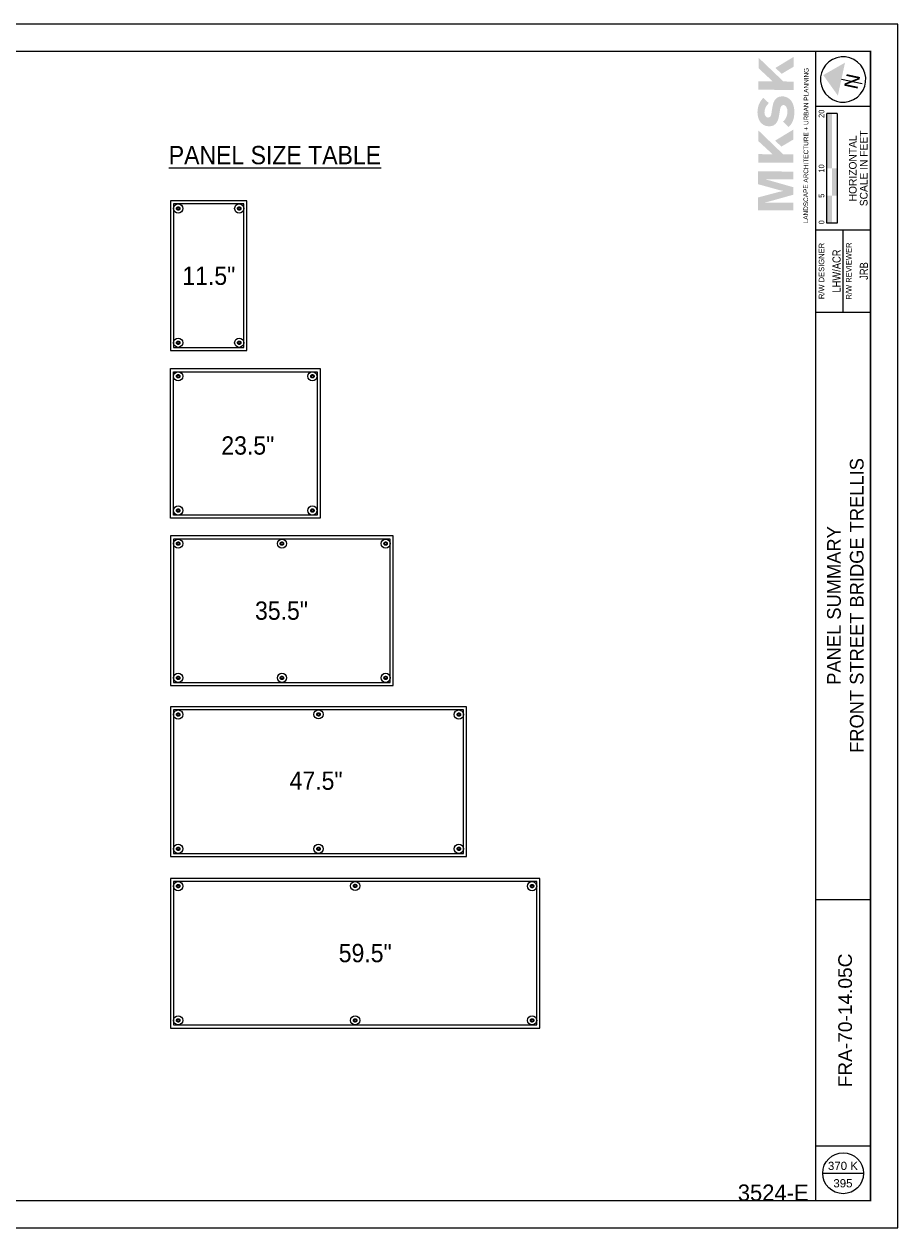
# Paper-space layout 'Layout1 (8)' of a CAD drawing. Header units: feet. Extents: x -60 to 52, y -3 to 11.
# Tile 2 of 2: x 8 to 16, y 0 to 11. Entities that reach past the tile are written whole.
import ezdxf
from ezdxf import colors
from ezdxf.entities.mleader import LeaderData, LeaderLine
from ezdxf.enums import TextEntityAlignment as Align
from ezdxf.math import Vec2, Vec3

# ---------------------------------------------------------------- set-up
doc = ezdxf.new("R2010")
doc.units = ezdxf.units.FT
doc.header["$LTSCALE"] = 0.1
doc.header["$MEASUREMENT"] = 0
doc.linetypes.add('Panel Chart$0$DASHED', pattern=[0.75, 0.5, -0.25])
doc.layers.get('0').update_dxf_attribs({"color": 252})
for name, color, linetype in [('L-TITL-LINE', 150, 'Continuous'), ('ODOT titleblock$0$L-REFR-NPLT', 252, 'Continuous'), ('ODOT titleblock$0$L-TITL-LINE', 150, 'Continuous'), ('Panel Chart$0$L-DETL-ANNO', 190, 'Continuous'), ('Panel Chart$0$L-DETL-DIMS', 30, 'Continuous'), ('Panel Chart$0$L-DETL-LINE-.09', 216, 'Continuous')]:
    doc.layers.add(name, color=color, linetype=linetype)
doc.styles.add('Annotative', font='arial.ttf')
doc.styles.add('ODOT titleblock$0$Annotative', font='arial.ttf')
doc.styles.add('ODOT titleblock$0$Font 70-Main Title', font='txt', dxfattribs={"width": 1.15, "height": 0.25})
doc.styles.add('ODOT titleblock$0$Font31', font='font31.shx')
doc.styles.add('ODOT titleblock$0$Franklin Gothic', font='FRABK.TTF')
doc.styles.add('ODOT titleblock$0$Standard', font='arial.ttf')
doc.styles.add('ODOT titleblock$0$Straight-Normal', font='font30.shx', dxfattribs={"height": 0.14})
doc.styles.add('ODOT titleblock$0$Straight-Sub Title', font='font30.shx', dxfattribs={"height": 0.17})
doc.styles.add('ODOT titleblock$0$Style-font70', font='font70.shx')
doc.styles.add('ODOT titleblock$0$Style-msdefault', font='msdefault.shx')
doc.styles.add('Panel Chart$0$ARIAL', font='arial.ttf', dxfattribs={"width": 0.9})
doc.styles.add('Style-font70', font='txt')

# ---------------------------------------------------------------- blocks, each defined once
blk = doc.blocks.new('ODOT titleblock')
at = {"layer": 'ODOT titleblock$0$L-TITL-LINE'}
for points in [[(16.063, 10.385), (15.741, 10.386), (15.741, 10.462), (15.872, 10.462), (15.742, 10.583), (15.742, 10.679), (15.969, 10.462), (16.063, 10.461)], [(15.953, 10.532), (15.896, 10.586), (16.064, 10.687), (16.063, 10.597)], [(16.365, 9.668), (16.365, 10.168), (16.412, 10.168), (16.412, 10.168), (16.412, 9.668)], [(16.06, 9.72), (15.739, 9.721), (15.739, 9.798), (15.87, 9.797), (15.739, 9.918), (15.74, 10.015), (15.966, 9.797), (16.061, 9.797)], [(15.951, 9.867), (15.893, 9.921), (16.061, 10.023), (16.061, 9.932)]]:
    blk.add_hatch(color=256, dxfattribs=at).paths.add_polyline_path(points)
h = blk.add_hatch(color=256, dxfattribs=at)
edge = h.paths.add_edge_path()
edge.add_spline(control_points=[(15.879, 10.271), (15.873, 10.253), (15.864, 10.207), (15.86, 10.173), (15.858, 10.159), (15.854, 10.132), (15.829, 10.132), (15.814, 10.132), (15.796, 10.148), (15.796, 10.18), (15.796, 10.2), (15.804, 10.221), (15.81, 10.232), (15.817, 10.245), (15.826, 10.254), (15.836, 10.264)], knot_values=[0, 0, 0, 0, 0.2, 0.2, 0.2, 0.4, 0.4, 0.4, 0.6, 0.6, 0.6, 0.8, 0.8, 0.8, 1, 1, 1, 1], degree=3, periodic=0)
edge.add_line((15.836, 10.264), (15.785, 10.313))
edge.add_spline(control_points=[(15.785, 10.313), (15.761, 10.286), (15.733, 10.247), (15.732, 10.181), (15.732, 10.126), (15.757, 10.052), (15.84, 10.052), (15.909, 10.051), (15.923, 10.118), (15.927, 10.138), (15.931, 10.155), (15.933, 10.173), (15.936, 10.191), (15.939, 10.214), (15.943, 10.247), (15.969, 10.247), (15.991, 10.247), (16.006, 10.219), (16.006, 10.187), (16.006, 10.169), (16.002, 10.147), (15.99, 10.125), (15.982, 10.109), (15.974, 10.103), (15.965, 10.095)], knot_values=[0, 0, 0, 0, 0.125, 0.125, 0.125, 0.25, 0.25, 0.25, 0.375, 0.375, 0.375, 0.5, 0.5, 0.5, 0.625, 0.625, 0.625, 0.75, 0.75, 0.75, 0.875, 0.875, 0.875, 1, 1, 1, 1], degree=3, periodic=0)
edge.add_line((15.965, 10.095), (16.016, 10.045))
edge.add_spline(control_points=[(16.016, 10.045), (16.04, 10.067), (16.069, 10.104), (16.069, 10.18), (16.069, 10.225), (16.06, 10.271), (16.026, 10.301), (16.007, 10.318), (15.981, 10.326), (15.958, 10.326), (15.922, 10.326), (15.893, 10.308), (15.879, 10.271)], knot_values=[0, 0, 0, 0, 0.25, 0.25, 0.25, 0.5, 0.5, 0.5, 0.75, 0.75, 0.75, 1, 1, 1, 1], degree=3, periodic=0)
h = blk.add_hatch(color=256, dxfattribs=at)
edge = h.paths.add_edge_path()
edge.add_spline(control_points=[(15.879, 10.271), (15.873, 10.253), (15.864, 10.207), (15.86, 10.173), (15.858, 10.159), (15.854, 10.132), (15.829, 10.132), (15.814, 10.132), (15.796, 10.148), (15.796, 10.18), (15.796, 10.2), (15.804, 10.221), (15.81, 10.232), (15.817, 10.245), (15.826, 10.254), (15.836, 10.264)], knot_values=[0, 0, 0, 0, 0.2, 0.2, 0.2, 0.4, 0.4, 0.4, 0.6, 0.6, 0.6, 0.8, 0.8, 0.8, 1, 1, 1, 1], degree=3, periodic=0)
edge.add_line((15.836, 10.264), (15.785, 10.313))
edge.add_spline(control_points=[(15.785, 10.313), (15.761, 10.286), (15.733, 10.247), (15.732, 10.181), (15.732, 10.126), (15.757, 10.052), (15.84, 10.052), (15.909, 10.051), (15.923, 10.118), (15.927, 10.138), (15.931, 10.155), (15.933, 10.173), (15.936, 10.191), (15.939, 10.214), (15.943, 10.247), (15.969, 10.247), (15.991, 10.247), (16.006, 10.219), (16.006, 10.187), (16.006, 10.169), (16.002, 10.147), (15.99, 10.125), (15.982, 10.109), (15.974, 10.103), (15.965, 10.095)], knot_values=[0, 0, 0, 0, 0.125, 0.125, 0.125, 0.25, 0.25, 0.25, 0.375, 0.375, 0.375, 0.5, 0.5, 0.5, 0.625, 0.625, 0.625, 0.75, 0.75, 0.75, 0.875, 0.875, 0.875, 1, 1, 1, 1], degree=3, periodic=0)
edge.add_line((15.965, 10.095), (16.016, 10.045))
edge.add_spline(control_points=[(16.016, 10.045), (16.04, 10.067), (16.069, 10.104), (16.069, 10.18), (16.069, 10.225), (16.06, 10.271), (16.026, 10.301), (16.007, 10.318), (15.981, 10.326), (15.958, 10.326), (15.922, 10.326), (15.893, 10.308), (15.879, 10.271)], knot_values=[0, 0, 0, 0, 0.25, 0.25, 0.25, 0.5, 0.5, 0.5, 0.75, 0.75, 0.75, 1, 1, 1, 1], degree=3, periodic=0)
h = blk.add_hatch(color=256, dxfattribs=at)
edge = h.paths.add_edge_path()
edge.add_line((15.738, 9.64), (16.06, 9.639))
edge.add_line((16.06, 9.639), (16.06, 9.567))
edge.add_line((16.06, 9.567), (15.798, 9.568))
edge.add_line((15.798, 9.568), (15.81, 9.566))
edge.add_spline(control_points=[(15.81, 9.566), (15.828, 9.561), (15.83, 9.561), (15.844, 9.557)], knot_values=[0, 0, 0, 0, 1, 1, 1, 1], degree=3, periodic=0)
edge.add_line((15.844, 9.557), (16.059, 9.496))
edge.add_line((16.059, 9.496), (16.059, 9.427))
edge.add_line((16.059, 9.427), (15.852, 9.369))
edge.add_line((15.852, 9.369), (15.795, 9.355))
edge.add_spline(control_points=[(15.795, 9.355), (15.82, 9.355), (15.826, 9.355), (15.856, 9.355)], knot_values=[0, 0, 0, 0, 1, 1, 1, 1], degree=3, periodic=0)
edge.add_line((15.856, 9.355), (16.059, 9.354))
edge.add_line((16.059, 9.354), (16.059, 9.283))
edge.add_line((16.059, 9.283), (15.737, 9.284))
edge.add_line((15.737, 9.284), (15.737, 9.402))
edge.add_line((15.737, 9.402), (15.918, 9.45))
edge.add_line((15.918, 9.45), (15.97, 9.462))
edge.add_spline(control_points=[(15.97, 9.462), (15.947, 9.466), (15.945, 9.467), (15.93, 9.47)], knot_values=[0, 0, 0, 0, 1, 1, 1, 1], degree=3, periodic=0)
edge.add_line((15.93, 9.47), (15.738, 9.523))
edge.add_line((15.738, 9.523), (15.738, 9.64))
h = blk.add_hatch(color=256, dxfattribs=at)
edge = h.paths.add_edge_path()
edge.add_line((15.738, 9.64), (16.06, 9.639))
edge.add_line((16.06, 9.639), (16.06, 9.567))
edge.add_line((16.06, 9.567), (15.798, 9.568))
edge.add_line((15.798, 9.568), (15.81, 9.566))
edge.add_spline(control_points=[(15.81, 9.566), (15.828, 9.561), (15.83, 9.561), (15.844, 9.557)], knot_values=[0, 0, 0, 0, 1, 1, 1, 1], degree=3, periodic=0)
edge.add_line((15.844, 9.557), (16.059, 9.496))
edge.add_line((16.059, 9.496), (16.059, 9.427))
edge.add_line((16.059, 9.427), (15.852, 9.369))
edge.add_line((15.852, 9.369), (15.795, 9.355))
edge.add_spline(control_points=[(15.795, 9.355), (15.82, 9.355), (15.826, 9.355), (15.856, 9.355)], knot_values=[0, 0, 0, 0, 1, 1, 1, 1], degree=3, periodic=0)
edge.add_line((15.856, 9.355), (16.059, 9.354))
edge.add_line((16.059, 9.354), (16.059, 9.283))
edge.add_line((16.059, 9.283), (15.737, 9.284))
edge.add_line((15.737, 9.284), (15.737, 9.402))
edge.add_line((15.737, 9.402), (15.918, 9.45))
edge.add_line((15.918, 9.45), (15.97, 9.462))
edge.add_spline(control_points=[(15.97, 9.462), (15.947, 9.466), (15.945, 9.467), (15.93, 9.47)], knot_values=[0, 0, 0, 0, 1, 1, 1, 1], degree=3, periodic=0)
edge.add_line((15.93, 9.47), (15.738, 9.523))
edge.add_line((15.738, 9.523), (15.738, 9.64))
at = {"layer": 'ODOT titleblock$0$L-REFR-NPLT', "flags": 128}
blk.add_lwpolyline([(0.015, -0.014), (17.015, -0.014), (17.015, 10.986), (0.015, 10.986)], close=True, dxfattribs=at)
at = {"layer": 'ODOT titleblock$0$L-TITL-LINE'}
for p, q in [((16.5, 10.484), (16.689, 10.443)), ((16.365, 9.168), (16.365, 10.168)), ((16.459, 10.168), (16.365, 10.168)), ((16.459, 10.168), (16.459, 9.168)), ((16.459, 9.168), (16.365, 9.168)), ((16.265, 9.105), (16.765, 9.105)), ((16.265, 9.105), (16.765, 9.105)), ((16.515, 8.355), (16.515, 9.105)), ((16.265, 8.355), (16.765, 8.355)), ((1.015, 0.236), (1.015, 1.236)), ((16.328, 0.486), (16.703, 0.486))]:
    blk.add_line(p, q, dxfattribs=at)
at = {"layer": 'ODOT titleblock$0$L-TITL-LINE', "const_width": 0.0125, "flags": 128}
for points in [[(1.015, 10.736), (16.765, 10.736), (16.765, 0.236), (1.015, 0.236)], [(1.015, 10.736), (16.765, 10.736), (16.765, 0.236), (1.015, 0.236), (1.015, 10.736)]]:
    blk.add_lwpolyline(points, close=True, dxfattribs=at)
for points in [[(16.265, 0.236), (16.265, 10.736)], [(16.265, 10.236), (16.765, 10.236)]]:
    blk.add_lwpolyline(points, dxfattribs=at)
at = {"layer": 'ODOT titleblock$0$L-TITL-LINE', "const_width": 0.0125}
for points in [[(16.265, 2.986), (16.765, 2.986)], [(16.265, 0.736), (16.765, 0.736)]]:
    blk.add_lwpolyline(points, dxfattribs=at)
at = {"layer": 'ODOT titleblock$0$L-TITL-LINE'}
for centre, radius in [((0.515, 8.986), 0.0625), ((0.515, 7.611), 0.0625), ((0.515, 3.361), 0.0625), ((0.515, 1.986), 0.0625), ((16.515, 0.486), 0.187)]:
    blk.add_circle(centre, radius, dxfattribs=at)
blk.add_arc((16.515, 10.48), 0.207, 207.6532, 207.6366, dxfattribs=at)
for points in [[(16.333, 10.52), (16.467, 10.333), (16.532, 10.634)], [(16.459, 9.418), (16.459, 9.668), (16.412, 9.418), (16.412, 9.668)], [(16.412, 9.168), (16.412, 9.418), (16.365, 9.168), (16.365, 9.418)]]:
    blk.add_solid(points, dxfattribs=at)
at = {"layer": 'ODOT titleblock$0$L-TITL-LINE', "style": 'ODOT titleblock$0$Franklin Gothic'}
blk.add_text('LANDSCAPE ARCHITECTURE + URBAN PLANNING', height=0.0425, rotation=89.7986, dxfattribs=at).set_placement((16.199, 10.586), align=Align.RIGHT)
at = {"layer": 'ODOT titleblock$0$L-TITL-LINE', "style": 'ODOT titleblock$0$Font 70-Main Title', "width": 1.15}
blk.add_text('N', height=0.125, rotation=77.8733, dxfattribs=at).set_placement((16.597, 10.463), align=Align.MIDDLE_CENTER)
at = {"layer": 'ODOT titleblock$0$L-TITL-LINE', "style": 'ODOT titleblock$0$Straight-Sub Title'}
for s, p in [('20', (16.342, 10.167)), ('10', (16.342, 9.667)), ('5', (16.342, 9.418)), ('0', (16.342, 9.175))]:
    blk.add_text(s, height=0.05, rotation=90, dxfattribs=at).set_placement(p, align=Align.CENTER)
for s, p in [('HORIZONTAL', (16.603, 9.668)), ('SCALE IN FEET', (16.703, 9.668))]:
    blk.add_text(s, height=0.07, rotation=90, dxfattribs=at).set_placement(p, align=Align.MIDDLE_CENTER)
at = {"layer": 'ODOT titleblock$0$L-TITL-LINE', "style": 'ODOT titleblock$0$Straight-Normal'}
for s, p in [('R/W DESIGNER', (16.292, 8.73)), ('R/W REVIEWER', (16.542, 8.73))]:
    blk.add_text(s, height=0.05, rotation=90, dxfattribs=at).set_placement(p, align=Align.TOP_CENTER)
at = {"layer": 'ODOT titleblock$0$L-TITL-LINE', "style": 'ODOT titleblock$0$Straight-Normal', "width": 0.85}
for s, p in [('LHW/ACR', (16.515, 8.73)), ('JRB', (16.765, 8.73))]:
    blk.add_text(s, height=0.075, rotation=90, dxfattribs=at).set_placement(p, align=Align.BOTTOM_CENTER)
at = {"layer": 'ODOT titleblock$0$L-TITL-LINE', "style": 'ODOT titleblock$0$Style-msdefault'}
blk.add_text('`````', height=0.0625, rotation=90, dxfattribs=at).set_placement((0.978, 0.236))
at = {"layer": 'ODOT titleblock$0$L-TITL-LINE', "insert": (0.978, 0.236), "char_height": 0.0625, "width": 4.58713, "attachment_point": 7, "rotation": 90, "style": 'ODOT titleblock$0$Font31'}
blk.add_mtext('P:\\\\2013\\\\c13811.06-70-71 4R & 4H\\\\CAD\\\\Current\\\\Sheets\\\\Front Street Trellis\\\\105596PD 370k.dwg', dxfattribs=at)
at = {"layer": 'ODOT titleblock$0$L-TITL-LINE', "insert": (16.534, 1.882), "char_height": 0.125, "attachment_point": 5, "rotation": 90, "line_spacing_factor": 0.765354, "style": 'ODOT titleblock$0$Standard'}
blk.add_mtext('FRA-70-14.05C', dxfattribs=at)
at = {"layer": 'ODOT titleblock$0$L-TITL-LINE'}
for s, insert, char_height, attachment_point, line_spacing_factor, style in [('395', (16.513, 0.394), 0.075, 5, 0.765354, 'ODOT titleblock$0$Annotative'), ('{\\fLatha|b0|i0|c0|p34;3524-E}', (16.199, 0.231), 0.15, 9, 0.6, 'ODOT titleblock$0$Style-font70')]:
    blk.add_mtext(s, dxfattribs=dict(at, insert=insert, char_height=char_height, attachment_point=attachment_point, line_spacing_factor=line_spacing_factor, style=style))
blk = doc.blocks.new('Panel Chart$0$11.5')
at = {"layer": 'Panel Chart$0$L-DETL-DIMS', "color": 250}
blk.add_lwpolyline([(-12.5, 0), (0, 0), (0, 24.5), (-12.5, 24.5)], close=True, dxfattribs=at)
at = {"layer": 'Panel Chart$0$L-DETL-DIMS'}
blk.add_lwpolyline([(-12, 0.5), (-0.5, 0.5), (-0.5, 24), (-12, 24)], close=True, dxfattribs=at)
at = {"layer": 'Panel Chart$0$L-DETL-LINE-.09'}
for centre, radius in [((-11.25, 23.25), 0.75), ((-1.25, 23.25), 0.75), ((-11.25, 23.25), 0.177), ((-1.25, 23.25), 0.177), ((-11.25, 1.25), 0.75), ((-1.25, 1.25), 0.75), ((-11.25, 1.25), 0.177), ((-1.25, 1.25), 0.177)]:
    blk.add_circle(centre, radius, dxfattribs=at)
at = {"layer": 'Panel Chart$0$L-DETL-LINE-.09', "color": 251, "linetype": 'Panel Chart$0$DASHED'}
for centre in [(-11.25, 23.25), (-1.25, 23.25), (-11.25, 1.25), (-1.25, 1.25)]:
    blk.add_circle(centre, 0.275, dxfattribs=at)
at = {"layer": 'Panel Chart$0$L-DETL-ANNO'}
ml = blk.add_multileader_mtext('Standard', dxfattribs=at)
ml.set_content('\\A1;11.5"', color=11, style='Panel Chart$0$ARIAL')
ml.set_leader_properties()
ml.build(insert=Vec2(0, 0))
ml.multileader.update_dxf_attribs({"has_dogleg": 0, "dogleg_length": 0.36, "arrow_head_size": 3, "scale": 24})
ctx = ml.context
ctx.base_point, ctx.scale, ctx.char_height, ctx.arrow_head_size, ctx.landing_gap_size, ctx.plane_origin = Vec3(-12.53, 12.21), 24, 3, 3, 2.25, Vec3(-62.09, 5.17)
ctx.text_align_type = 1
notes = []
notes.append((ctx, [(0, (0, 0, 0), (0, 0), (1, 0), 1, [])]))
ctx.mtext.insert, ctx.mtext.width, ctx.mtext.defined_height, ctx.mtext.alignment, ctx.mtext.flow_direction = Vec3(-6.23, 13.73), 60, 3.13, 2, 5
for ctx, leaders in notes:
    for number, flags, end, landing, length, lines in leaders:
        leader = LeaderData()
        leader.index, (leader.has_last_leader_line, leader.has_dogleg_vector, leader.attachment_direction) = number, flags
        leader.last_leader_point, leader.dogleg_vector, leader.dogleg_length = Vec3(end), Vec3(landing), length
        for number, points, colour, breaks in lines:
            line = LeaderLine()
            line.index, line.vertices, line.color, line.breaks = number, Vec3.list(points), colors.encode_raw_color(colour), breaks
            leader.lines.append(line)
        ctx.leaders.append(leader)
blk = doc.blocks.new('Panel Chart$0$35.5')
at = {"layer": 'Panel Chart$0$L-DETL-DIMS', "color": 250}
blk.add_lwpolyline([(-36.5, 0), (0, 0), (0, 24.5), (-36.5, 24.5)], close=True, dxfattribs=at)
at = {"layer": 'Panel Chart$0$L-DETL-DIMS'}
blk.add_lwpolyline([(-36, 0.5), (-0.5, 0.5), (-0.5, 24), (-36, 24)], close=True, dxfattribs=at)
at = {"layer": 'Panel Chart$0$L-DETL-LINE-.09'}
for centre, radius in [((-35.25, 23.25), 0.75), ((-18.25, 23.25), 0.75), ((-1.25, 23.25), 0.75), ((-35.25, 23.25), 0.177), ((-18.25, 23.25), 0.177), ((-1.25, 23.25), 0.177), ((-35.25, 1.25), 0.75), ((-18.25, 1.25), 0.75), ((-1.25, 1.25), 0.75), ((-35.25, 1.25), 0.177), ((-18.25, 1.25), 0.177), ((-1.25, 1.25), 0.177)]:
    blk.add_circle(centre, radius, dxfattribs=at)
at = {"layer": 'Panel Chart$0$L-DETL-LINE-.09', "color": 251, "linetype": 'Panel Chart$0$DASHED'}
for centre in [(-35.25, 23.25), (-18.25, 23.25), (-1.25, 23.25), (-35.25, 1.25), (-18.25, 1.25), (-1.25, 1.25)]:
    blk.add_circle(centre, 0.275, dxfattribs=at)
at = {"layer": 'Panel Chart$0$L-DETL-ANNO'}
ml = blk.add_multileader_mtext('Standard', dxfattribs=at)
ml.set_content('\\A1;35.5"', color=11, style='Panel Chart$0$ARIAL')
ml.set_leader_properties()
ml.build(insert=Vec2(0, 0))
ml.multileader.update_dxf_attribs({"has_dogleg": 0, "dogleg_length": 0.36, "arrow_head_size": 3, "scale": 24})
ctx = ml.context
ctx.base_point, ctx.scale, ctx.char_height, ctx.arrow_head_size, ctx.landing_gap_size, ctx.plane_origin = Vec3(-24.74, 12.24), 24, 3, 3, 2.25, Vec3(-67.38, 5.21)
ctx.text_align_type = 1
notes = []
notes.append((ctx, [(0, (0, 0, 0), (0, 0), (1, 0), 1, [])]))
ctx.mtext.insert, ctx.mtext.width, ctx.mtext.defined_height, ctx.mtext.alignment, ctx.mtext.flow_direction = Vec3(-18.32, 13.77), 60, 3.13, 2, 5
for ctx, leaders in notes:
    for number, flags, end, landing, length, lines in leaders:
        leader = LeaderData()
        leader.index, (leader.has_last_leader_line, leader.has_dogleg_vector, leader.attachment_direction) = number, flags
        leader.last_leader_point, leader.dogleg_vector, leader.dogleg_length = Vec3(end), Vec3(landing), length
        for number, points, colour, breaks in lines:
            line = LeaderLine()
            line.index, line.vertices, line.color, line.breaks = number, Vec3.list(points), colors.encode_raw_color(colour), breaks
            leader.lines.append(line)
        ctx.leaders.append(leader)
blk = doc.blocks.new('Panel Chart$0$47.5')
at = {"layer": 'Panel Chart$0$L-DETL-DIMS', "color": 250}
blk.add_lwpolyline([(-48.5, 0), (0, 0), (0, 24.5), (-48.5, 24.5)], close=True, dxfattribs=at)
at = {"layer": 'Panel Chart$0$L-DETL-DIMS'}
blk.add_lwpolyline([(-48, 0.5), (-0.5, 0.5), (-0.5, 24), (-48, 24)], close=True, dxfattribs=at)
at = {"layer": 'Panel Chart$0$L-DETL-LINE-.09'}
for centre, radius in [((-47.25, 23.25), 0.75), ((-24.25, 23.28), 0.75), ((-1.25, 23.25), 0.75), ((-47.25, 23.25), 0.177), ((-24.25, 23.28), 0.177), ((-1.25, 23.25), 0.177), ((-47.25, 1.25), 0.75), ((-24.25, 1.25), 0.75), ((-1.25, 1.25), 0.75), ((-47.25, 1.25), 0.177), ((-24.25, 1.25), 0.177), ((-1.25, 1.25), 0.177)]:
    blk.add_circle(centre, radius, dxfattribs=at)
at = {"layer": 'Panel Chart$0$L-DETL-LINE-.09', "color": 251, "linetype": 'Panel Chart$0$DASHED'}
for centre in [(-47.25, 23.25), (-24.25, 23.28), (-1.25, 23.25), (-47.25, 1.25), (-24.25, 1.25), (-1.25, 1.25)]:
    blk.add_circle(centre, 0.275, dxfattribs=at)
at = {"layer": 'Panel Chart$0$L-DETL-ANNO'}
ml = blk.add_multileader_mtext('Standard', dxfattribs=at)
ml.set_content('\\A1;47.5"', color=11, style='Panel Chart$0$ARIAL')
ml.set_leader_properties()
ml.build(insert=Vec2(0, 0))
ml.multileader.update_dxf_attribs({"has_dogleg": 0, "dogleg_length": 0.36, "arrow_head_size": 3, "scale": 24})
ctx = ml.context
ctx.base_point, ctx.scale, ctx.char_height, ctx.arrow_head_size, ctx.landing_gap_size, ctx.plane_origin = Vec3(-31.13, 12.39), 24, 3, 3, 2.25, Vec3(-70.25, 5.36)
ctx.text_align_type = 1
notes = []
notes.append((ctx, [(0, (0, 0, 0), (0, 0), (1, 0), 1, [])]))
ctx.mtext.insert, ctx.mtext.width, ctx.mtext.defined_height, ctx.mtext.alignment, ctx.mtext.flow_direction = Vec3(-24.65, 13.92), 60, 3.13, 2, 5
for ctx, leaders in notes:
    for number, flags, end, landing, length, lines in leaders:
        leader = LeaderData()
        leader.index, (leader.has_last_leader_line, leader.has_dogleg_vector, leader.attachment_direction) = number, flags
        leader.last_leader_point, leader.dogleg_vector, leader.dogleg_length = Vec3(end), Vec3(landing), length
        for number, points, colour, breaks in lines:
            line = LeaderLine()
            line.index, line.vertices, line.color, line.breaks = number, Vec3.list(points), colors.encode_raw_color(colour), breaks
            leader.lines.append(line)
        ctx.leaders.append(leader)
blk = doc.blocks.new('Panel Chart$0$59.5')
at = {"layer": 'Panel Chart$0$L-DETL-DIMS', "color": 250}
blk.add_lwpolyline([(-60.5, 0), (0, 0), (0, 24.5), (-60.5, 24.5)], close=True, dxfattribs=at)
at = {"layer": 'Panel Chart$0$L-DETL-DIMS'}
blk.add_lwpolyline([(-60, 0.5), (-0.5, 0.5), (-0.5, 24), (-60, 24)], close=True, dxfattribs=at)
at = {"layer": 'Panel Chart$0$L-DETL-LINE-.09'}
for centre, radius in [((-59.25, 23.25), 0.75), ((-30.25, 23.28), 0.75), ((-1.25, 23.25), 0.75), ((-59.25, 23.25), 0.177), ((-30.25, 23.28), 0.177), ((-1.25, 23.25), 0.177), ((-59.25, 1.25), 0.75), ((-30.25, 1.25), 0.75), ((-1.25, 1.25), 0.75), ((-59.25, 1.25), 0.177), ((-30.25, 1.25), 0.177), ((-1.25, 1.25), 0.177)]:
    blk.add_circle(centre, radius, dxfattribs=at)
at = {"layer": 'Panel Chart$0$L-DETL-LINE-.09', "color": 251, "linetype": 'Panel Chart$0$DASHED'}
for centre in [(-59.25, 23.25), (-30.25, 23.28), (-1.25, 23.25), (-59.25, 1.25), (-30.25, 1.25), (-1.25, 1.25)]:
    blk.add_circle(centre, 0.275, dxfattribs=at)
at = {"layer": 'Panel Chart$0$L-DETL-ANNO'}
ml = blk.add_multileader_mtext('Standard', dxfattribs=at)
ml.set_content('\\A1;59.5"', color=11, style='Panel Chart$0$ARIAL')
ml.set_leader_properties()
ml.build(insert=Vec2(0, 0))
ml.multileader.update_dxf_attribs({"has_dogleg": 0, "dogleg_length": 0.36, "arrow_head_size": 3, "scale": 24})
ctx = ml.context
ctx.base_point, ctx.scale, ctx.char_height, ctx.arrow_head_size, ctx.landing_gap_size, ctx.plane_origin = Vec3(-35.02, 12.25), 24, 3, 3, 2.25, Vec3(-70.57, 5.22)
ctx.text_align_type = 1
notes = []
notes.append((ctx, [(0, (0, 0, 0), (0, 0), (1, 0), 1, [])]))
ctx.mtext.insert, ctx.mtext.width, ctx.mtext.defined_height, ctx.mtext.alignment, ctx.mtext.flow_direction = Vec3(-28.6, 13.78), 60, 3.13, 2, 5
for ctx, leaders in notes:
    for number, flags, end, landing, length, lines in leaders:
        leader = LeaderData()
        leader.index, (leader.has_last_leader_line, leader.has_dogleg_vector, leader.attachment_direction) = number, flags
        leader.last_leader_point, leader.dogleg_vector, leader.dogleg_length = Vec3(end), Vec3(landing), length
        for number, points, colour, breaks in lines:
            line = LeaderLine()
            line.index, line.vertices, line.color, line.breaks = number, Vec3.list(points), colors.encode_raw_color(colour), breaks
            leader.lines.append(line)
        ctx.leaders.append(leader)
blk = doc.blocks.new('Panel Chart$0$23.5')
at = {"layer": 'Panel Chart$0$L-DETL-DIMS', "color": 250}
blk.add_lwpolyline([(0, 0), (-24.5, 0), (-24.5, 24.5), (0, 24.5)], close=True, dxfattribs=at)
at = {"layer": 'Panel Chart$0$L-DETL-DIMS'}
blk.add_lwpolyline([(-0.5, 0.5), (-24, 0.5), (-24, 24), (-0.5, 24)], close=True, dxfattribs=at)
at = {"layer": 'Panel Chart$0$L-DETL-LINE-.09'}
for centre, radius in [((-23.25, 23.25), 0.75), ((-1.25, 23.25), 0.75), ((-23.25, 23.25), 0.177), ((-1.25, 23.25), 0.177), ((-23.25, 1.25), 0.75), ((-1.25, 1.25), 0.75), ((-23.25, 1.25), 0.177), ((-1.25, 1.25), 0.177)]:
    blk.add_circle(centre, radius, dxfattribs=at)
at = {"layer": 'Panel Chart$0$L-DETL-LINE-.09', "color": 251, "linetype": 'Panel Chart$0$DASHED'}
for centre in [(-23.25, 23.25), (-1.25, 23.25), (-23.25, 1.25), (-1.25, 1.25)]:
    blk.add_circle(centre, 0.275, dxfattribs=at)
at = {"layer": 'Panel Chart$0$L-DETL-ANNO'}
ml = blk.add_multileader_mtext('Standard', dxfattribs=at)
ml.set_content('\\A1;23.5"', color=11, style='Panel Chart$0$ARIAL')
ml.set_leader_properties()
ml.build(insert=Vec2(0, 0))
ml.multileader.update_dxf_attribs({"has_dogleg": 0, "dogleg_length": 0.36, "arrow_head_size": 3, "scale": 24})
ctx = ml.context
ctx.base_point, ctx.scale, ctx.char_height, ctx.arrow_head_size, ctx.landing_gap_size, ctx.plane_origin = Vec3(-18.29, 11.88), 24, 3, 3, 2.25, Vec3(-64.47, 4.85)
ctx.text_align_type = 1
notes = []
notes.append((ctx, [(0, (0, 0, 0), (0, 0), (1, 0), 1, [])]))
ctx.mtext.insert, ctx.mtext.width, ctx.mtext.defined_height, ctx.mtext.alignment, ctx.mtext.flow_direction = Vec3(-11.84, 13.41), 60, 3.13, 2, 5
for ctx, leaders in notes:
    for number, flags, end, landing, length, lines in leaders:
        leader = LeaderData()
        leader.index, (leader.has_last_leader_line, leader.has_dogleg_vector, leader.attachment_direction) = number, flags
        leader.last_leader_point, leader.dogleg_vector, leader.dogleg_length = Vec3(end), Vec3(landing), length
        for number, points, colour, breaks in lines:
            line = LeaderLine()
            line.index, line.vertices, line.color, line.breaks = number, Vec3.list(points), colors.encode_raw_color(colour), breaks
            leader.lines.append(line)
        ctx.leaders.append(leader)
blk = doc.blocks.new('Panel Chart')
for name, p in [('Panel Chart$0$11.5', (42.86, 123.17)), ('Panel Chart$0$23.5', (54.86, 95.68)), ('Panel Chart$0$35.5', (66.86, 68.26)), ('Panel Chart$0$47.5', (78.86, 40.25)), ('Panel Chart$0$59.5', (90.86, 12.14))]:
    blk.add_blockref(name, p)
at = {"layer": 'Panel Chart$0$L-DETL-ANNO'}
ml = blk.add_multileader_mtext('Standard', dxfattribs=at)
ml.set_content('\\A1;{\\LPANEL SIZE TABLE}', color=11, style='Panel Chart$0$ARIAL')
ml.set_leader_properties()
ml.build(insert=Vec2(0, 0))
ml.multileader.update_dxf_attribs({"has_dogleg": 0, "dogleg_length": 0.36, "arrow_head_size": 3, "scale": 24})
ctx = ml.context
ctx.base_point, ctx.scale, ctx.char_height, ctx.arrow_head_size, ctx.landing_gap_size, ctx.plane_origin = Vec3(28.3, 154.87), 24, 3, 3, 2.25, Vec3(-232.81, 148.31)
ctx.text_align_type = 2
notes = []
notes.append((ctx, [(0, (0, 0, 0), (0, 0), (1, 0), 1, [])]))
ctx.mtext.insert, ctx.mtext.width, ctx.mtext.defined_height, ctx.mtext.alignment, ctx.mtext.flow_direction = Vec3(64.86, 156.67), 46.6298, 2.9, 3, 5
for ctx, leaders in notes:
    for number, flags, end, landing, length, lines in leaders:
        leader = LeaderData()
        leader.index, (leader.has_last_leader_line, leader.has_dogleg_vector, leader.attachment_direction) = number, flags
        leader.last_leader_point, leader.dogleg_vector, leader.dogleg_length = Vec3(end), Vec3(landing), length
        for number, points, colour, breaks in lines:
            line = LeaderLine()
            line.index, line.vertices, line.color, line.breaks = number, Vec3.list(points), colors.encode_raw_color(colour), breaks
            leader.lines.append(line)
        ctx.leaders.append(leader)

psp = doc.layouts.new('Layout1 (8)')

# ---------------------------------------------------------------- block references
psp.add_blockref('ODOT titleblock', (-0.765, -0.237))
at = {"xscale": 0.05576661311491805, "yscale": 0.05576661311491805, "zscale": 0.05576661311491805}
psp.add_blockref('Panel Chart', (7.91, 0.899), dxfattribs=at)

# ---------------------------------------------------------------- texts
at = {"layer": 'L-TITL-LINE', "linetype": 'Continuous', "insert": (15.771, 5.437), "char_height": 0.125, "attachment_point": 5, "rotation": 90, "style": 'Style-font70'}
psp.add_mtext('PANEL SUMMARY\\PFRONT STREET BRIDGE TRELLIS', dxfattribs=at)
at = {"layer": 'L-TITL-LINE', "insert": (15.748, 0.316), "char_height": 0.075, "attachment_point": 5, "line_spacing_factor": 0.765354, "style": 'Annotative'}
psp.add_mtext('370 K', dxfattribs=at)

doc.saveas('drawing.dxf')
